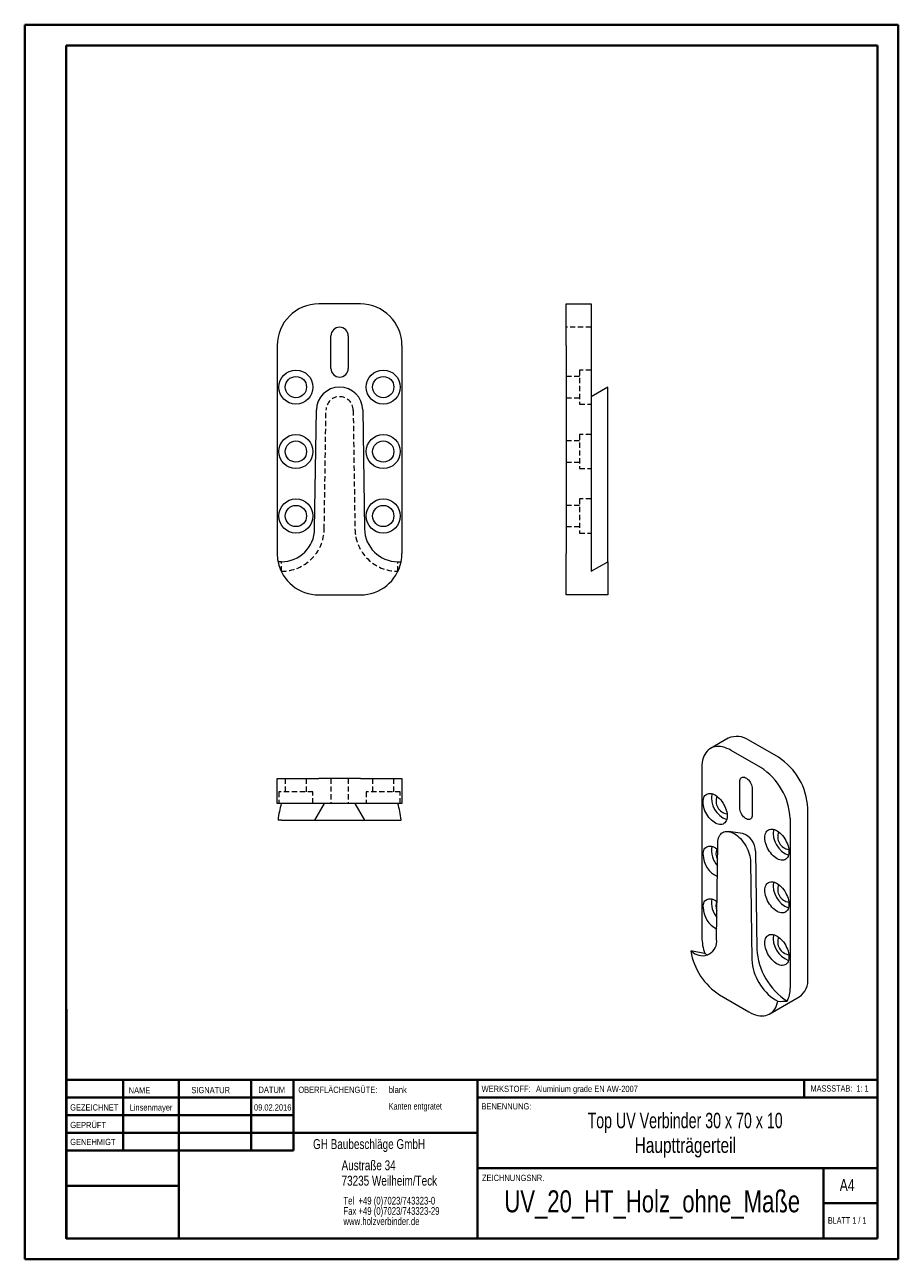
# Model space of a CAD drawing. Header units: millimetres. Extents: x 0 to 210, y 0 to 297.
import ezdxf

# ---------------------------------------------------------------- set-up
doc = ezdxf.new("R2010")
doc.units = ezdxf.units.MM
doc.linetypes.add('HIDDEN', pattern=[1.905, 1.27, -0.635])
doc.styles.add('SLDTEXTSTYLE0', font='TXT', dxfattribs={"width": 0.75})
doc.styles.add('SLDTEXTSTYLE1', font='TXT', dxfattribs={"width": 0.681818})
doc.styles.add('SLDTEXTSTYLE2', font='TXT', dxfattribs={"width": 0.7})
doc.styles.add('SLDTEXTSTYLE3', font='TXT', dxfattribs={"width": 0.689655})

# ---------------------------------------------------------------- blocks, each defined once
blk = doc.blocks.new('SW_NOTE_0')
at = {"color": 0, "linetype": 'Continuous', "lineweight": 0, "char_height": 1.8521, "attachment_point": 1, "style": 'SLDTEXTSTYLE0'}
for s, insert in [('Tel  +49 (0)7023/743323-0', (0, 2.39)), ('Fax +49 (0)7023/743323-29', (0, -0.08)), ('www.holzverbinder.de', (0, -2.55))]:
    blk.add_mtext(s, dxfattribs=dict(at, insert=insert))

msp = doc.modelspace()

# ---------------------------------------------------------------- linework, layer by layer
at = {"color": 7, "linetype": 'Continuous', "lineweight": 40}
for p, q in [((0.08, 0.21), (0.08, 297.21)), ((0.08, 297.21), (210.08, 297.21)), ((210.08, 0.21), (210.08, 297.21)), ((210.08, 292.21), (210.08, 297.21)), ((10.08, 292.21), (205.08, 292.21)), ((10.08, 5.21), (10.08, 292.21)), ((205.08, 5.21), (205.08, 292.21)), ((10.11, 60.37), (10.11, 5.12)), ((205.08, 43.37), (10.11, 43.37)), ((23.71, 43.37), (23.71, 26.37)), ((37.1, 43.37), (37.1, 5.12)), ((54.51, 43.37), (54.51, 26.38)), ((64.71, 26.39), (64.71, 43.37)), ((108.91, 43.37), (108.91, 5.12)), ((187.47, 39.12), (187.47, 43.37)), ((64.71, 39.1), (10.11, 39.1)), ((205.08, 39.12), (108.91, 39.12)), ((64.71, 34.87), (10.11, 34.87)), ((108.91, 30.62), (10.11, 30.62)), ((64.71, 26.39), (10.11, 26.37)), ((108.91, 22.12), (205.08, 22.12)), ((192.08, 5.21), (192.08, 22.21)), ((37.1, 17.87), (10.11, 17.87)), ((10.11, 13.71), (10.08, 13.71)), ((205.08, 13.71), (192.08, 13.71)), ((10.11, 9.46), (10.08, 9.46)), ((10.08, 5.21), (205.08, 5.21)), ((205.08, 5.21), (180.99, 5.21)), ((0.08, 0.21), (210.08, 0.21))]:
    msp.add_line(p, q, dxfattribs=at)
at = {"color": 7, "linetype": 'Continuous', "lineweight": 15}
for p, q in [((80.77, 230.03), (70.77, 230.03)), ((130.25, 230.03), (136.25, 230.03)), ((130.25, 220.03), (130.25, 230.03)), ((136.25, 230.03), (136.25, 220.03)), ((60.77, 220.03), (60.77, 170.03)), ((73.67, 214.53), (73.67, 222.33)), ((77.87, 222.33), (77.87, 214.53)), ((90.77, 220.03), (90.77, 170.03)), ((130.25, 220.03), (130.25, 170.03)), ((136.25, 220.03), (136.25, 170.03)), ((140.25, 210.03), (136.25, 207.72)), ((140.25, 204.53), (140.25, 210.03)), ((69.77, 175.91), (70.19, 204.53)), ((81.35, 204.53), (81.77, 175.91)), ((140.25, 175.91), (140.25, 204.53)), ((140.25, 168.03), (140.25, 175.91)), ((130.25, 160.03), (130.25, 170.03)), ((136.25, 170.03), (136.25, 165.72)), ((61.77, 168.03), (60.97, 168.03)), ((89.77, 168.03), (90.57, 168.03)), ((136.25, 165.72), (140.25, 168.03)), ((140.25, 168.03), (140.25, 160.03)), ((70.77, 160.03), (80.77, 160.03)), ((140.25, 160.03), (130.25, 160.03)), ((169.18, 125.56), (164.94, 123.11)), ((181.25, 120.98), (174.18, 125.07)), ((177.01, 118.54), (169.94, 122.62)), ((60.77, 109.89), (60.77, 115.89)), ((60.77, 115.89), (70.77, 115.89)), ((80.77, 115.89), (70.77, 115.89)), ((80.77, 115.89), (90.77, 115.89)), ((90.77, 115.89), (90.77, 109.89)), ((162.87, 118.53), (162.87, 77.71)), ((171.99, 108.78), (171.99, 115.15)), ((174.96, 113.43), (174.96, 107.06)), ((70.77, 109.89), (60.77, 109.89)), ((72.08, 109.89), (69.77, 105.89)), ((80.77, 109.89), (70.77, 109.89)), ((79.46, 109.89), (81.77, 105.89)), ((90.77, 109.89), (80.77, 109.89)), ((188.32, 67.91), (188.32, 108.74)), ((61.77, 105.89), (60.97, 105.89)), ((61.77, 105.89), (69.77, 105.89)), ((69.77, 105.89), (70.19, 105.89)), ((70.19, 105.89), (81.35, 105.89)), ((81.35, 105.89), (81.77, 105.89)), ((81.77, 105.89), (89.77, 105.89)), ((89.77, 105.89), (90.57, 105.89)), ((184.08, 106.29), (184.08, 65.46)), ((172.65, 102.66), (169.24, 103.13)), ((166.4, 77.2), (166.7, 100.4)), ((175.79, 98.39), (176.08, 74.85)), ((174.59, 95.85), (174.89, 72.3)), ((160.74, 74.03), (160.18, 74.36)), ((163.57, 73.78), (163.56, 73.79)), ((167.11, 63.83), (174.18, 59.74)), ((179.18, 59.25), (186.25, 63.33)), ((180.54, 62.6), (181.11, 62.28)), ((183.37, 62.35), (183.39, 62.34))]:
    msp.add_line(p, q, dxfattribs=at)
at = {"color": 7, "linetype": 'HIDDEN', "lineweight": 0}
for p, q in [((136.25, 224.43), (130.25, 224.43)), ((133.45, 214.13), (133.45, 205.93)), ((136.25, 214.13), (133.45, 214.13)), ((133.45, 212.58), (130.25, 212.58)), ((130.25, 207.48), (133.45, 207.48)), ((133.45, 205.93), (136.25, 205.93)), ((72.08, 175.88), (72.5, 204.5)), ((79.04, 204.5), (79.46, 175.88)), ((133.45, 197.08), (130.25, 197.08)), ((133.45, 198.63), (133.45, 190.43)), ((136.25, 198.63), (133.45, 198.63)), ((130.25, 191.98), (133.45, 191.98)), ((133.45, 190.43), (136.25, 190.43)), ((133.45, 181.58), (130.25, 181.58)), ((133.45, 183.13), (133.45, 174.93)), ((136.25, 183.13), (133.45, 183.13)), ((130.25, 176.48), (133.45, 176.48)), ((133.45, 174.93), (136.25, 174.93)), ((61.77, 165.72), (61.77, 168.03)), ((89.77, 165.72), (89.77, 168.03)), ((61.77, 165.72), (61.74, 165.72)), ((89.77, 165.72), (89.79, 165.72)), ((62.72, 115.89), (62.72, 112.69)), ((67.82, 112.69), (67.82, 115.89)), ((73.67, 115.89), (73.67, 109.89)), ((77.87, 115.89), (77.87, 109.89)), ((83.72, 115.89), (83.72, 112.69)), ((88.82, 112.69), (88.82, 115.89)), ((69.37, 112.69), (61.17, 112.69)), ((61.17, 112.69), (61.17, 109.89)), ((69.37, 109.89), (69.37, 112.69)), ((90.37, 112.69), (82.17, 112.69)), ((82.17, 112.69), (82.17, 109.89)), ((90.37, 109.89), (90.37, 112.69))]:
    msp.add_line(p, q, dxfattribs=at)
at = {"color": 7, "linetype": 'Continuous', "lineweight": 0}
for p, q in [((64.71, 39.12), (10.11, 39.12)), ((23.71, 5.21), (23.71, 5.12)), ((54.51, 5.21), (54.51, 5.12))]:
    msp.add_line(p, q, dxfattribs=at)
at = {"color": 7, "linetype": 'Continuous', "lineweight": 15, "flags": 128}
for points in [[(169.94, 122.62), (169.41, 122.9), (168.88, 123.13), (168.36, 123.32), (167.85, 123.46), (167.35, 123.54), (166.87, 123.58), (166.4, 123.56), (165.95, 123.5), (165.53, 123.38), (165.13, 123.21), (164.75, 123), (164.41, 122.73), (164.1, 122.42), (163.81, 122.07), (163.57, 121.67), (163.36, 121.24), (163.18, 120.76), (163.04, 120.25), (162.95, 119.71), (162.89, 119.13), (162.87, 118.53)], [(171.99, 115.15), (172.01, 115.42), (172.07, 115.66), (172.17, 115.86), (172.3, 116.02), (172.47, 116.13), (172.66, 116.19), (172.88, 116.2), (173.11, 116.16), (173.35, 116.07), (173.6, 115.93), (173.84, 115.74), (174.07, 115.52), (174.29, 115.26), (174.48, 114.97), (174.65, 114.67), (174.78, 114.35), (174.88, 114.04), (174.94, 113.73), (174.96, 113.43)], [(163.15, 110.21), (163.17, 110.58), (163.22, 110.92), (163.32, 111.23), (163.45, 111.51), (163.61, 111.75), (163.8, 111.95), (164.03, 112.1), (164.28, 112.21), (164.55, 112.26), (164.84, 112.27), (165.15, 112.23), (165.47, 112.15), (165.8, 112.01), (166.13, 111.83), (166.46, 111.61), (166.79, 111.34), (167.1, 111.04), (167.4, 110.71), (167.69, 110.35), (167.95, 109.97), (168.18, 109.56), (168.39, 109.15), (168.57, 108.72), (168.72, 108.29), (168.83, 107.87), (168.91, 107.45), (168.94, 107.05), (168.94, 106.67), (168.91, 106.31), (168.83, 105.98), (168.72, 105.69), (168.57, 105.43), (168.39, 105.21), (168.18, 105.04), (167.95, 104.91), (167.69, 104.82), (167.4, 104.79), (167.1, 104.81), (166.79, 104.87), (166.46, 104.98), (166.13, 105.14), (165.8, 105.34), (165.47, 105.58), (165.15, 105.87), (164.84, 106.18), (164.55, 106.53), (164.28, 106.9), (164.03, 107.3), (163.8, 107.71), (163.61, 108.13), (163.45, 108.56), (163.32, 108.98), (163.22, 109.4), (163.17, 109.81), (163.15, 110.21)], [(174.96, 107.06), (174.94, 106.79), (174.88, 106.55), (174.78, 106.35), (174.65, 106.19), (174.48, 106.08), (174.29, 106.02), (174.07, 106.01), (173.84, 106.05), (173.6, 106.14), (173.35, 106.28), (173.11, 106.47), (172.88, 106.69), (172.66, 106.95), (172.47, 107.24), (172.3, 107.54), (172.17, 107.86), (172.07, 108.17), (172.01, 108.48), (171.99, 108.78)], [(166.7, 100.4), (166.72, 100.83), (166.78, 101.23), (166.88, 101.6), (167.02, 101.94), (167.18, 102.24), (167.38, 102.5), (167.61, 102.72), (167.87, 102.9), (168.16, 103.03), (168.47, 103.11), (168.8, 103.15), (169.15, 103.14), (169.51, 103.08), (169.88, 102.97), (170.26, 102.81), (170.64, 102.61), (171.03, 102.37), (171.41, 102.09), (171.78, 101.76), (172.14, 101.41), (172.49, 101.02), (172.82, 100.6), (173.13, 100.16), (173.41, 99.7), (173.67, 99.23), (173.9, 98.74), (174.11, 98.25), (174.27, 97.75), (174.41, 97.26), (174.5, 96.77), (174.57, 96.3), (174.59, 95.85)], [(178, 101.63), (178.02, 102), (178.07, 102.35), (178.17, 102.66), (178.3, 102.94), (178.46, 103.18), (178.65, 103.37), (178.88, 103.53), (179.13, 103.63), (179.4, 103.69), (179.69, 103.7), (180, 103.66), (180.32, 103.57), (180.65, 103.44), (180.98, 103.26), (181.31, 103.04), (181.63, 102.77), (181.95, 102.47), (182.25, 102.14), (182.53, 101.78), (182.8, 101.39), (183.03, 100.99), (183.24, 100.57), (183.42, 100.15), (183.57, 99.72), (183.68, 99.3), (183.75, 98.88), (183.79, 98.48), (183.79, 98.1), (183.75, 97.74), (183.68, 97.41), (183.57, 97.11), (183.42, 96.86), (183.24, 96.64), (183.03, 96.46), (182.8, 96.33), (182.53, 96.25), (182.25, 96.22), (181.95, 96.23), (181.63, 96.3), (181.31, 96.41), (180.98, 96.57), (180.65, 96.77), (180.32, 97.01), (180, 97.29), (179.69, 97.61), (179.4, 97.96), (179.13, 98.33), (178.88, 98.73), (178.65, 99.14), (178.46, 99.56), (178.3, 99.98), (178.17, 100.41), (178.07, 100.83), (178.02, 101.24), (178, 101.63)], [(163.15, 97.55), (163.17, 97.92), (163.22, 98.26), (163.32, 98.58), (163.45, 98.85), (163.61, 99.09), (163.8, 99.29), (164.03, 99.44), (164.28, 99.55), (164.55, 99.61), (164.84, 99.62), (165.15, 99.58), (165.47, 99.49), (165.8, 99.35), (166.13, 99.17), (166.46, 98.95), (166.68, 98.78)], [(178, 88.98), (178.02, 89.35), (178.07, 89.69), (178.17, 90), (178.3, 90.28), (178.46, 90.52), (178.65, 90.72), (178.88, 90.87), (179.13, 90.98), (179.4, 91.03), (179.69, 91.04), (180, 91), (180.32, 90.92), (180.65, 90.78), (180.98, 90.6), (181.31, 90.38), (181.63, 90.12), (181.95, 89.82), (182.25, 89.48), (182.53, 89.12), (182.8, 88.74), (183.03, 88.33), (183.24, 87.92), (183.42, 87.49), (183.57, 87.06), (183.68, 86.64), (183.75, 86.23), (183.79, 85.82), (183.79, 85.44), (183.75, 85.08), (183.68, 84.75), (183.57, 84.46), (183.42, 84.2), (183.24, 83.98), (183.03, 83.81), (182.8, 83.68), (182.53, 83.6), (182.25, 83.56), (181.95, 83.58), (181.63, 83.64), (181.31, 83.75), (180.98, 83.91), (180.65, 84.11), (180.32, 84.35), (180, 84.64), (179.69, 84.95), (179.4, 85.3), (179.13, 85.67), (178.88, 86.07), (178.65, 86.48), (178.46, 86.9), (178.3, 87.33), (178.17, 87.75), (178.07, 88.18), (178.02, 88.58), (178, 88.98)], [(163.15, 84.89), (163.17, 85.26), (163.22, 85.61), (163.32, 85.92), (163.45, 86.2), (163.61, 86.44), (163.8, 86.63), (164.03, 86.79), (164.28, 86.89), (164.55, 86.95), (164.84, 86.96), (165.15, 86.92), (165.47, 86.83), (165.8, 86.7), (166.13, 86.52), (166.46, 86.29), (166.52, 86.25)], [(178, 76.32), (178.02, 76.69), (178.07, 77.04), (178.17, 77.35), (178.3, 77.63), (178.46, 77.86), (178.65, 78.06), (178.88, 78.21), (179.13, 78.32), (179.4, 78.38), (179.69, 78.39), (180, 78.35), (180.32, 78.26), (180.65, 78.13), (180.98, 77.95), (181.31, 77.72), (181.63, 77.46), (181.95, 77.16), (182.25, 76.83), (182.53, 76.47), (182.8, 76.08), (183.03, 75.68), (183.24, 75.26), (183.42, 74.84), (183.57, 74.41), (183.68, 73.98), (183.75, 73.57), (183.79, 73.17), (183.79, 72.78), (183.75, 72.43), (183.68, 72.1), (183.57, 71.8), (183.42, 71.54), (183.24, 71.33), (183.03, 71.15), (182.8, 71.02), (182.53, 70.94), (182.25, 70.91), (181.95, 70.92), (181.63, 70.98), (181.31, 71.1), (180.98, 71.25), (180.65, 71.45), (180.32, 71.7), (180, 71.98), (179.69, 72.3), (179.4, 72.64), (179.13, 73.02), (178.88, 73.41), (178.65, 73.82), (178.46, 74.24), (178.3, 74.67), (178.17, 75.1), (178.07, 75.52), (178.02, 75.93), (178, 76.32)], [(163.57, 73.78), (164.11, 73.49), (164.26, 73.42)], [(174.18, 59.74), (174.72, 59.46), (175.25, 59.22), (175.78, 59.03), (176.3, 58.9), (176.81, 58.81), (177.3, 58.78), (177.77, 58.8), (178.22, 58.88), (178.65, 59), (179.06, 59.18), (179.43, 59.41), (179.78, 59.69), (180.09, 60.01), (180.37, 60.38), (180.61, 60.8), (180.81, 61.25), (180.98, 61.75), (181.11, 62.28)]]:
    msp.add_lwpolyline(points, dxfattribs=at)
at = {"color": 7, "linetype": 'Continuous', "lineweight": 15}
for centre, radius in [((65.27, 210.03), 4.1), ((86.27, 210.03), 4.1), ((65.27, 210.03), 2.55), ((86.27, 210.03), 2.55), ((65.27, 194.53), 4.1), ((65.27, 194.53), 2.55), ((86.27, 194.53), 4.1), ((86.27, 194.53), 2.55), ((65.27, 179.03), 4.1), ((65.27, 179.03), 2.55), ((86.27, 179.03), 4.1), ((86.27, 179.03), 2.55)]:
    msp.add_circle(centre, radius, dxfattribs=at)
for centre, radius, start, end in [((70.77, 220.03), 10, 90, 180), ((80.77, 220.03), 10, 0, 90), ((75.77, 222.33), 2.1, 0, 180), ((75.77, 214.53), 2.1, 180, 0), ((75.77, 204.45), 5.58, 0.8457, 179.1575), ((61.77, 176.03), 8, 270, 359.1575), ((89.77, 176.03), 8, 180.8457, 270), ((70.77, 170.03), 10, 180, 191.537), ((80.77, 170.03), 10, 348.463, 0), ((70.77, 170.03), 10, 191.537, 270), ((80.77, 170.03), 10, 270, 348.463), ((171.25, 120.92), 5.08, 54.7213, 113.9682), ((173, 108.05), 15.34, 2.5548, 57.4452), ((168.75, 105.6), 15.34, 2.5548, 57.4452), ((170.85, 111.3), 5.68, 170.7636, 249.231), ((169.43, 110.48), 3.17, 159.1911, 260.8036), ((171.19, 98.3), 4.59, 1.1053, 71.5507), ((185.7, 102.73), 5.68, 170.7636, 249.231), ((184.27, 101.91), 3.17, 159.1911, 260.8036), ((170.78, 98.66), 5.61, 170.8494, 222.2375), ((168.8, 97.88), 2.57, 155.4915, 213.1809), ((169.19, 97.73), 6.04, 181.6843, 244.5919), ((185.7, 90.07), 5.68, 170.7636, 249.231), ((184.27, 89.25), 3.17, 159.1911, 260.8036), ((170.72, 86.01), 5.55, 170.7466, 219.9691), ((168.61, 85.26), 2.39, 154.2882, 207.3134), ((169.28, 85.11), 6.14, 182.0693, 242.3306), ((175.39, 77.9), 12.53, 180.8589, 199.1284), ((185.7, 77.42), 5.68, 170.7636, 249.231), ((184.27, 76.6), 3.17, 159.1911, 260.8036), ((175.58, 76.94), 15.61, 189.5246, 237.1517), ((162.95, 76.74), 3.49, 230.825, 7.7266), ((191.91, 75.7), 15.85, 183.0826, 237.4057), ((187.16, 72.96), 12.29, 183.0682, 237.4202), ((177.53, 65.27), 6.55, 333.4093, 1.6427), ((183.44, 67.36), 4.92, 304.916, 6.3962)]:
    msp.add_arc(centre, radius, start, end, dxfattribs=at)
at = {"color": 7, "linetype": 'HIDDEN', "lineweight": 0}
for centre, radius, start, end in [((75.77, 204.45), 3.27, 0.8457, 179.1575), ((61.77, 176.03), 10.31, 270, 359.1575), ((89.77, 176.03), 10.31, 180.8457, 270)]:
    msp.add_arc(centre, radius, start, end, dxfattribs=at)
at = {"color": 7, "linetype": 'Continuous', "lineweight": 15}
for centre, major_axis, ratio, start_param, end_param in [((70.77, 102.43), (0, 17.32), 0.57735, 1.125262, 1.369438), ((80.77, 102.43), (0, 17.32), 0.57735, 4.913747, 5.157923), ((164.66, 70.58), (14.13, -3.12), 0.201835, 1.693396, 1.937572), ((171.73, 66.5), (14.13, -3.12), 0.201835, 5.481881, 5.726057)]:
    msp.add_ellipse(centre, major_axis=major_axis, ratio=ratio, start_param=start_param, end_param=end_param, dxfattribs=at)

# ---------------------------------------------------------------- block references
at = {"color": 7, "linetype": 'Continuous', "lineweight": 0}
msp.add_blockref('SW_NOTE_0', (76.7, 12.85), dxfattribs=at)

# ---------------------------------------------------------------- texts
for s, insert, char_height, attachment_point, style in [('NAME', (25.07, 41.62), 1.5, 1, 'SLDTEXTSTYLE0'), ('SIGNATUR', (40.14, 41.68), 1.5, 1, 'SLDTEXTSTYLE0'), ('DATUM', (56.28, 41.74), 1.5, 1, 'SLDTEXTSTYLE0'), ('OBERFLÄCHENGÜTE:', (65.86, 41.74), 1.5, 1, 'SLDTEXTSTYLE0'), ('blank', (87.58, 41.8), 1.587, 1, 'SLDTEXTSTYLE0'), ('WERKSTOFF:', (109.91, 41.96), 1.5, 1, 'SLDTEXTSTYLE0'), ('Aluminium grade EN AW-2007', (122.99, 41.96), 1.5, 1, 'SLDTEXTSTYLE0'), ('MASSSTAB:  1: 1', (188.99, 42.07), 1.5, 1, 'SLDTEXTSTYLE2'), ('GEZEICHNET', (11, 37.51), 1.5, 1, 'SLDTEXTSTYLE0'), ('Linsenmayer', (30.45, 37.5), 1.4986, 2, 'SLDTEXTSTYLE0'), ('09.02.2016', (59.69, 37.5), 1.499, 2, 'SLDTEXTSTYLE0'), ('Kanten entgratet', (87.58, 37.84), 1.5875, 1, 'SLDTEXTSTYLE0'), ('BENENNUNG:', (109.88, 37.77), 1.5, 1, 'SLDTEXTSTYLE0'), ('Top UV Verbinder 30 x 70 x 10', (158.83, 35.46), 3.7042, 2, 'SLDTEXTSTYLE3'), ('GEPRÜFT', (11.03, 33.28), 1.5, 1, 'SLDTEXTSTYLE0'), ('Hauptträgerteil', (158.88, 29.52), 3.7042, 2, 'SLDTEXTSTYLE0'), ('GENEHMIGT', (11.02, 29.19), 1.5, 1, 'SLDTEXTSTYLE0'), ('GH Baubeschläge GmbH', (69.39, 29.13), 2.3813, 1, 'SLDTEXTSTYLE0'), ('Austraße 34', (76.25, 24.02), 2.3813, 1, 'SLDTEXTSTYLE0'), ('73235 Weilheim/Teck', (76.25, 20.32), 2.3813, 1, 'SLDTEXTSTYLE0'), ('ZEICHNUNGSNR.', (110, 20.55), 1.5, 1, 'SLDTEXTSTYLE0'), ('A4', (196, 19.52), 2.91, 1, 'SLDTEXTSTYLE0'), ('UV_20_HT_Holz_ohne_Maße', (150.93, 16.81), 5.2917, 2, 'SLDTEXTSTYLE0'), ('BLATT 1 / 1', (193.16, 10.36), 1.5875, 1, 'SLDTEXTSTYLE1')]:
    msp.add_mtext(s, dxfattribs=dict(at, insert=insert, char_height=char_height, attachment_point=attachment_point, style=style))

doc.saveas('drawing.dxf')
